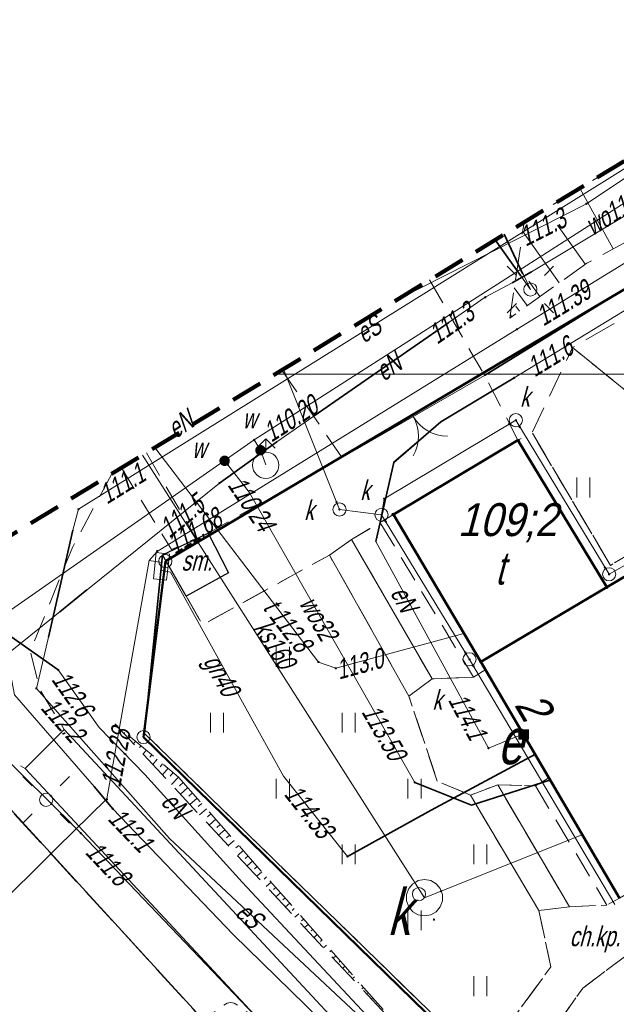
# Model space of a CAD drawing. Extents: x 7463256 to 7464485, y 5957341 to 5958260.
# Tile 156 of 256: x 7463798 to 7463821, y 5957726 to 5957763. Entities that reach past the tile are written whole.
import ezdxf
from ezdxf.enums import TextEntityAlignment as Align

# ---------------------------------------------------------------- set-up
doc = ezdxf.new("R2010")
doc.units = 0
doc.header["$MEASUREMENT"] = 0
for name, pattern in [('1.5_0.5', [2, 1.5, -0.5]), ('218-500', [1, 0.5, -0.5]), ('4', [1.8, 1.2, -0.6]), ('ktok02-500', [0]), ('l219_500', [0]), ('mz1.0_0.5', [1.5, 1, -0.5]), ('mz1.25_0.5', [1.75, 1.25, -0.5])]:
    doc.linetypes.add(name, pattern=pattern)
doc.layers.get('0').update_dxf_attribs({"color": 2, "linetype": 'CONTINUOUS', "lineweight": 5})
for name, color, linetype in [('000 Inne (niezydentyfikowane)', 7, 'CONTINUOUS'), ('202-Punkt graniczny stabilizowany trwale', 7, 'CONTINUOUS'), ('218-Granica użytku', 7, 'CONTINUOUS'), ('219-Linia granicy', 7, 'CONTINUOUS'), ('238-Punkt adresowy budynku', 7, 'CONTINUOUS'), ('312-Budynek (powierzchnia)', 7, 'CONTINUOUS'), ('312-Numer ewidencyjny budynku', 7, 'CONTINUOUS'), ('312-Numer ewidencyjny budynku-Atr124', 7, 'CONTINUOUS'), ('brama (linia)', 7, 'CONTINUOUS'), ('brama (linia) - symbol', 7, 'CONTINUOUS'), ('chodnik (powierzchnia)', 7, 'CONTINUOUS'), ('chodnik (powierzchnia)-Atr17', 7, 'CONTINUOUS'), ('drzewo liściaste (punkt)', 7, 'CONTINUOUS'), ('hydrant (punkt)', 7, 'CONTINUOUS'), ('jezdnia (powierzchnia)', 7, 'CONTINUOUS'), ('komora podziemna - przewód kanalizacyjny (powierzchnia)', 7, 'CONTINUOUS'), ('komora podziemna - przewód kanalizacyjny (powierzchnia)-Atr17', 7, 'CONTINUOUS'), ('krawężnik (linia)', 7, 'CONTINUOUS'), ('latarnia na słupie lub maszcie (punkt)', 7, 'CONTINUOUS'), ('Obszar opracowania', 7, 'CONTINUOUS'), ('ogrodzenie trwałe (linia)', 7, 'CONTINUOUS'), ('przewód elektroenergetyczny (linia)', 7, 'CONTINUOUS'), ('przewód elektroenergetyczny (linia)-Atr1', 7, 'CONTINUOUS'), ('przewód gazowy (linia)', 7, 'CONTINUOUS'), ('przewód gazowy (linia)-Atr1', 7, 'CONTINUOUS'), ('przewód kanalizacyjny (linia)', 7, 'CONTINUOUS'), ('przewód kanalizacyjny (linia)-Atr1', 7, 'CONTINUOUS'), ('przewód telekomunikacyjny (linia)', 7, 'CONTINUOUS'), ('przewód telekomunikacyjny (linia)-Atr1', 7, 'CONTINUOUS'), ('przewód wodociągowy (linia)', 7, 'CONTINUOUS'), ('przewód wodociągowy (linia)-Atr1', 7, 'CONTINUOUS'), ('Punkt budynku', 7, 'CONTINUOUS'), ('punkt o określonej wysokości (sieć elektroenergetyczna)', 7, 'CONTINUOUS'), ('punkt o określonej wysokości (sieć elektroenergetyczna)-Atr2', 7, 'CONTINUOUS'), ('punkt o określonej wysokości (sieć gazowa)', 7, 'CONTINUOUS'), ('punkt o określonej wysokości (sieć gazowa)-Atr2', 7, 'CONTINUOUS'), ('punkt o określonej wysokości (sieć kanalizacyjna)', 7, 'CONTINUOUS'), ('punkt o określonej wysokości (sieć telekomunikacyjna)', 7, 'CONTINUOUS'), ('punkt o określonej wysokości (sieć telekomunikacyjna)-Atr2', 7, 'CONTINUOUS'), ('punkt o określonej wysokości (sieć wodociągowa)', 7, 'CONTINUOUS'), ('punkt o określonej wysokości (sieć wodociągowa)-Atr2', 7, 'CONTINUOUS'), ('rura ochronna - przewód elektroenergetyczny (linia)', 7, 'CONTINUOUS'), ('rura ochronna - przewód gazowy (linia)', 7, 'CONTINUOUS'), ('rura ochronna - przewód wodociągowy (linia)', 7, 'CONTINUOUS'), ('schody w ciągu komunikacyjnym', 7, 'CONTINUOUS'), ('skarpa nieumocniona (powierzchnia)', 7, 'CONTINUOUS'), ('studzienka okrągła - przewód kanalizacyjny (punkt)', 7, 'CONTINUOUS'), ('studzienka okrągła - przewód kanalizacyjny (punkt)-Atr17', 7, 'CONTINUOUS'), ('szafa gazowa (punkt)', 7, 'CONTINUOUS'), ('słup (punkt)', 7, 'CONTINUOUS'), ('trawnik (powierzchnia)', 7, 'CONTINUOUS'), ('trawnik (powierzchnia) - symbol', 7, 'CONTINUOUS'), ('Wstawianie ramki sekcyjnej z opisem', 7, 'CONTINUOUS'), ('właz okrągły - siec kanalizacyjna (punkt)', 7, 'CONTINUOUS'), ('zasuwa - siec wodociągowa (punkt)', 7, 'CONTINUOUS'), ('zasuwa - siec wodociągowa (punkt)-Atr17', 7, 'CONTINUOUS'), ('złącze kablowe - siec elektroenergetyczna (punkt)', 7, 'CONTINUOUS'), ('złącze kablowe - siec elektroenergetyczna (punkt)-Atr17', 7, 'CONTINUOUS'), ('śmietnik (powierzchnia)', 7, 'CONTINUOUS'), ('śmietnik (powierzchnia)-Atr17', 7, 'CONTINUOUS')]:
    doc.layers.add(name, color=color, linetype=linetype)
doc.styles.get("Standard").update_dxf_attribs({"font": 'txt', "width": 0.75})
doc.linetypes.add('902-500', pattern='A,3.75,0,[1,ksztalty.shx,S=0.5,R=0,X=0,Y=0],3.75', length=7.5)

# ---------------------------------------------------------------- blocks, each defined once
blk = doc.blocks.new('PW01')
at = {"linetype": 'Continuous', "lineweight": 13}
h = blk.add_hatch(color=0, dxfattribs=at)
edge = h.paths.add_edge_path()
edge.add_arc((0, 0), 0.045, 0, 360)
blk = doc.blocks.new('SM04')
at = {"color": 0, "linetype": 'Continuous', "lineweight": 13}
blk.add_circle((0, 0), 0.25, dxfattribs=at)
blk = doc.blocks.new('SM011')
at = {"color": 0, "linetype": 'Continuous', "lineweight": 13}
for p, q in [((-0.53, 0.531), (-0.883, 0.884)), ((0.531, 0.531), (0.884, 0.884)), ((-0.53, -0.53), (-0.883, -0.883)), ((0.531, -0.53), (0.884, -0.883))]:
    blk.add_line(p, q, dxfattribs=at)
blk = doc.blocks.new('US20')
at = {"color": 0, "linetype": 'Continuous', "lineweight": 13}
for p, q in [((-0.5, -0.25), (-0.5, 0.25)), ((-0.5, 0.25), (0.5, 0.25)), ((0.5, -0.25), (0.5, 0.25)), ((-0.5, -0.25), (0.5, -0.25))]:
    blk.add_line(p, q, dxfattribs=at)
blk = doc.blocks.new('US25')
at = {"linetype": 'Continuous', "lineweight": 0}
h = blk.add_hatch(color=0, dxfattribs=at)
edge = h.paths.add_edge_path()
edge.add_arc((0, 0), 0.2, 0, 360)
blk = doc.blocks.new('OP021')
at = {"linetype": 'Continuous', "lineweight": 13}
h = blk.add_hatch(color=0, dxfattribs=at)
edge = h.paths.add_edge_path()
edge.add_arc((0, 0), 0.05, 0, 360)
at = {"color": 0, "linetype": 'Continuous', "lineweight": 13}
for centre, start, end in [((0, 0.4), 49.272, 130.728), ((-0.38, 0.124), 121.308, 202.548), ((0.38, 0.124), 337.452, 58.692), ((-0.235, -0.324), 193.221, 274.871), ((0.235, -0.324), 265.129, 346.779)]:
    blk.add_arc(centre, 0.4, start, end, dxfattribs=at)
blk = doc.blocks.new('US02')
at = {"color": 0, "linetype": 'Continuous', "lineweight": 13}
for p, q in [((0, 1), (-0.353, 0.647)), ((0, 0.5), (0, 1)), ((0, 1), (0.354, 0.647))]:
    blk.add_line(p, q, dxfattribs=at)
blk.add_circle((0, 0), 0.5, dxfattribs=at)
blk = doc.blocks.new('US15')
at = {"color": 0, "linetype": 'Continuous', "lineweight": 13}
blk.add_circle((0, 0), 0.25, dxfattribs=at)
blk = doc.blocks.new('US22')
at = {"color": 0, "linetype": 'Continuous', "lineweight": 13}
blk.add_circle((0, 0), 0.25, dxfattribs=at)
blk = doc.blocks.new('US29')
at = {"color": 0, "linetype": 'Continuous', "lineweight": 0}
blk.add_solid([(-0.193, -0.222), (-0.193, 0.178), (0.207, -0.222), (0.207, 0.178)], dxfattribs=at)
blk = doc.blocks.new('OK02')
at = {"color": 0, "linetype": 'Continuous', "lineweight": 0}
for centre, start, end in [((-1.5, 0), 0, 60), ((1.5, 0), 120, 180)]:
    blk.add_arc(centre, 1.5, start, end, dxfattribs=at)
blk = doc.blocks.new('TU04')
at = {"color": 0, "linetype": 'Continuous', "lineweight": 13}
for p, q in [((0, 0), (0, 0.75)), ((0.5, 0), (0.5, 0.75))]:
    blk.add_line(p, q, dxfattribs=at)
blk = doc.blocks.new('202')
at = {"color": 0, "linetype": 'Continuous', "lineweight": 0}
blk.add_circle((0, 0), 0.25, dxfattribs=at)
blk = doc.blocks.new('PUNKTBUD')
at = {"color": 0}
blk.add_circle((0, 0), 0.045, dxfattribs=at)

msp = doc.modelspace()

# ---------------------------------------------------------------- linework, layer by layer
at = {"layer": '000 Inne (niezydentyfikowane)', "color": 7, "linetype": 'Continuous', "lineweight": 13}
for p, q in [((7463820.56, 5957754.75), (7463819.298, 5957757.056)), ((7463819.51, 5957754.16), (7463818.45, 5957755.66)), ((7463818.51, 5957753.46), (7463817.13, 5957755.41)), ((7463817.78, 5957752.94), (7463817.36, 5957753.53)), ((7463817.3, 5957752.6), (7463816.81, 5957753.28)), ((7463816.72, 5957752.18), (7463816.66, 5957752.26)), ((7463817.01, 5957752.39), (7463816.87, 5957752.58)), ((7463802.02, 5957736.4), (7463801.98, 5957736.35)), ((7463802.23, 5957736.23), (7463802.2, 5957736.19)), ((7463802.43, 5957736.06), (7463802.35, 5957735.96)), ((7463802.64, 5957735.89), (7463802.58, 5957735.83)), ((7463802.84, 5957735.72), (7463802.71, 5957735.57)), ((7463803.04, 5957735.55), (7463802.97, 5957735.46)), ((7463803.25, 5957735.38), (7463803.08, 5957735.18)), ((7463803.45, 5957735.21), (7463803.36, 5957735.09)), ((7463803.66, 5957735.04), (7463803.44, 5957734.78)), ((7463803.86, 5957734.87), (7463803.74, 5957734.73)), ((7463804.06, 5957734.7), (7463803.79, 5957734.42)), ((7463804.24, 5957734.5), (7463804.09, 5957734.37)), ((7463804.41, 5957734.3), (7463804.13, 5957734.05)), ((7463804.59, 5957734.1), (7463804.45, 5957733.98)), ((7463804.77, 5957733.9), (7463804.49, 5957733.66)), ((7463804.94, 5957733.7), (7463804.81, 5957733.58)), ((7463805.12, 5957733.5), (7463804.86, 5957733.27)), ((7463805.29, 5957733.3), (7463805.16, 5957733.19)), ((7463805.47, 5957733.1), (7463805.22, 5957732.88)), ((7463805.64, 5957732.9), (7463805.52, 5957732.79)), ((7463805.82, 5957732.7), (7463805.58, 5957732.49)), ((7463805.99, 5957732.5), (7463805.88, 5957732.4)), ((7463806.17, 5957732.3), (7463805.94, 5957732.1)), ((7463806.35, 5957732.1), (7463806.24, 5957732.01)), ((7463806.52, 5957731.91), (7463806.31, 5957731.72)), ((7463806.7, 5957731.71), (7463806.59, 5957731.61)), ((7463806.87, 5957731.51), (7463806.67, 5957731.33)), ((7463807.05, 5957731.31), (7463806.95, 5957731.22)), ((7463807.22, 5957731.11), (7463807.03, 5957730.94)), ((7463807.4, 5957730.91), (7463807.31, 5957730.83)), ((7463807.58, 5957730.71), (7463807.39, 5957730.55)), ((7463807.75, 5957730.51), (7463807.66, 5957730.43)), ((7463807.93, 5957730.31), (7463807.76, 5957730.16)), ((7463808.1, 5957730.11), (7463808.02, 5957730.04)), ((7463808.28, 5957729.91), (7463808.12, 5957729.77)), ((7463808.45, 5957729.71), (7463808.38, 5957729.64)), ((7463808.63, 5957729.51), (7463808.48, 5957729.38)), ((7463808.8, 5957729.31), (7463808.73, 5957729.25)), ((7463808.98, 5957729.11), (7463808.84, 5957728.99)), ((7463809.16, 5957728.91), (7463809.09, 5957728.86)), ((7463809.33, 5957728.72), (7463809.21, 5957728.61)), ((7463809.51, 5957728.52), (7463809.45, 5957728.46)), ((7463809.68, 5957728.32), (7463809.57, 5957728.22)), ((7463809.86, 5957728.12), (7463809.8, 5957728.07)), ((7463810.03, 5957727.92), (7463809.93, 5957727.83)), ((7463810.21, 5957727.72), (7463810.16, 5957727.68)), ((7463810.38, 5957727.52), (7463810.29, 5957727.44)), ((7463810.56, 5957727.32), (7463810.52, 5957727.28)), ((7463810.74, 5957727.12), (7463810.66, 5957727.05)), ((7463810.91, 5957726.92), (7463810.87, 5957726.89)), ((7463811.09, 5957726.72), (7463811.02, 5957726.66)), ((7463811.26, 5957726.52), (7463811.23, 5957726.49)), ((7463811.44, 5957726.32), (7463811.38, 5957726.27)), ((7463811.61, 5957726.12), (7463811.59, 5957726.1))]:
    msp.add_line(p, q, dxfattribs=at)
at = {"layer": '218-Granica użytku', "color": 3, "linetype": '218-500', "lineweight": 18, "flags": 128}
for points in [[(7463803.56, 5957742.9), (7463834.06, 5957760.96)], [(7463802.73, 5957736.22), (7463803.56, 5957742.9)], [(7463816.53, 5957722.76), (7463802.73, 5957736.22)]]:
    msp.add_lwpolyline(points, dxfattribs=at)
at = {"layer": '219-Linia granicy', "color": 3, "linetype": 'l219_500', "lineweight": 50, "flags": 128}
for points in [[(7463834.06, 5957760.96), (7463803.56, 5957742.9)], [(7463803.56, 5957742.9), (7463802.73, 5957736.22)], [(7463816.53, 5957722.76), (7463802.73, 5957736.22)], [(7463816.53, 5957722.76), (7463802.73, 5957736.22)]]:
    msp.add_lwpolyline(points, dxfattribs=at)
at = {"layer": '312-Budynek (powierzchnia)', "color": 7, "linetype": 'Continuous', "lineweight": 50, "flags": 128}
for points in [[(7463812.22, 5957744.67), (7463816.95, 5957747.49)], [(7463816.95, 5957747.49), (7463820.32, 5957741.91)], [(7463815.54, 5957739.08), (7463812.22, 5957744.67)], [(7463820.32, 5957741.91), (7463823.57, 5957743.82)], [(7463815.54, 5957739.08), (7463820.32, 5957741.91)], [(7463820.32, 5957741.91), (7463815.54, 5957739.08)], [(7463820.8, 5957730.1), (7463815.54, 5957739.08)]]:
    msp.add_lwpolyline(points, dxfattribs=at)
at = {"layer": 'brama (linia)', "color": 7, "linetype": 'ktok02-500', "lineweight": 18, "flags": 128}
msp.add_lwpolyline([(7463815.68, 5957749.95), (7463810.27, 5957746.84)], dxfattribs=at)
at = {"layer": 'chodnik (powierzchnia)', "color": 7, "linetype": 'mz1.0_0.5', "lineweight": 18, "flags": 128}
for points in [[(7463813.592, 5957753.575), (7463815.68, 5957749.95), (7463816.95, 5957747.49), (7463812.22, 5957744.67), (7463811.71, 5957744.37), (7463810.63, 5957743.72), (7463809.79, 5957743.13), (7463804.97, 5957740.48), (7463804.35, 5957741.57), (7463805.96, 5957742.46), (7463805.18, 5957743.96), (7463810.27, 5957746.84), (7463807.979, 5957750.151)], [(7463802.838, 5957747.016), (7463804.73, 5957743.76), (7463803.79, 5957743.34), (7463801.89, 5957746.437)], [(7463801.528, 5957746.216), (7463800.03, 5957743.42), (7463798.43, 5957739.48), (7463798.78, 5957738.05), (7463799.72, 5957736.51), (7463798.24, 5957735.03), (7463797.1, 5957735.65), (7463795.79, 5957735.53)]]:
    msp.add_lwpolyline(points, dxfattribs=at)
for points in [[(7463818.9, 5957729.78), (7463820.33, 5957729.84), (7463820.8, 5957730.1), (7463822.04, 5957730.85), (7463822.9, 5957729.42), (7463823.2, 5957729.6), (7463823.5, 5957729.77), (7463823.8, 5957729.95), (7463824.84, 5957730.53), (7463829.71, 5957733.38), (7463823.57, 5957743.82), (7463820.32, 5957741.91), (7463816.95, 5957747.49), (7463817.48, 5957747.78), (7463820.46, 5957742.74), (7463823.7, 5957744.65), (7463830.52, 5957733.11), (7463825.08, 5957730.02), (7463825.36, 5957729.69), (7463825.41, 5957729.07), (7463824.81, 5957728.53), (7463823.26, 5957728.22), (7463821.44, 5957728.21), (7463819.41, 5957726.69), (7463816.68, 5957722.82), (7463815.01, 5957720.15), (7463813.64, 5957721.61), (7463815.56, 5957723.89), (7463818.2, 5957727.5), (7463817.74, 5957729.63)], [(7463818.12, 5957734.67), (7463817.61, 5957734.37), (7463816.18, 5957734.41), (7463815.15, 5957734.02), (7463813.89, 5957734.54), (7463812.81, 5957737.77), (7463813.69, 5957738.43), (7463815.26, 5957738.49), (7463815.7, 5957738.77)]]:
    msp.add_lwpolyline(points, close=True, dxfattribs=at)
at = {"layer": 'jezdnia (powierzchnia)', "color": 7, "linetype": '1.5_0.5', "lineweight": 18, "flags": 128}
msp.add_lwpolyline([(7463794.806, 5957742.117), (7463794.34, 5957739.88), (7463794.48, 5957737.81), (7463795.79, 5957735.53), (7463815.32, 5957714.2), (7463816.78, 5957713.01), (7463818.22, 5957712.22), (7463819.59, 5957711.95), (7463820.3, 5957711.85), (7463824, 5957712.35), (7463821.81, 5957710.38), (7463818.63, 5957707.32), (7463815.17, 5957703.91), (7463813.07, 5957701.71), (7463813.7, 5957705.46), (7463813.55, 5957707.81), (7463812.69, 5957709.58), (7463791.6, 5957732.07), (7463789.1, 5957733.86), (7463787.35, 5957734.315)], dxfattribs=at)
at = {"layer": 'komora podziemna - przewód kanalizacyjny (powierzchnia)', "color": 34, "linetype": 'Continuous', "lineweight": 18, "flags": 128}
msp.add_lwpolyline([(7463813.4, 5957730.81), (7463813.64, 5957730.77), (7463813.84, 5957730.65), (7463814, 5957730.47), (7463814.03, 5957730.37), (7463814.08, 5957730.24), (7463814.08, 5957730), (7463814, 5957729.78), (7463813.84, 5957729.59), (7463813.64, 5957729.47), (7463813.4, 5957729.43), (7463813.16, 5957729.47), (7463812.96, 5957729.59), (7463812.8, 5957729.78), (7463812.72, 5957730), (7463812.72, 5957730.24), (7463812.8, 5957730.47), (7463812.96, 5957730.65), (7463813.03, 5957730.69), (7463813.16, 5957730.77)], close=True, dxfattribs=at)
at = {"layer": 'krawężnik (linia)', "color": 7, "linetype": 'Continuous', "lineweight": 25, "flags": 128}
msp.add_lwpolyline([(7463794.806, 5957742.117), (7463794.34, 5957739.88), (7463794.48, 5957737.81), (7463795.79, 5957735.53), (7463815.32, 5957714.2), (7463816.78, 5957713.01), (7463818.22, 5957712.22), (7463819.59, 5957711.95), (7463820.3, 5957711.85), (7463824, 5957712.35)], dxfattribs=at)
at = {"layer": 'Obszar opracowania', "color": 132, "linetype": '4', "lineweight": 200, "flags": 128}
msp.add_lwpolyline([(7463648.63, 5957598.42), (7463381.17, 5957559), (7463352.31, 5957567.45), (7463255.88, 5957568.85), (7463280.41, 5957340.9), (7463468.95, 5957378.08), (7463536.66, 5957509.53), (7463626.95, 5957460.4), (7463653.5, 5957411.27), (7463734.5, 5957471.02), (7463879.22, 5957698.07), (7464314.97, 5957939.96), (7464470.72, 5957945.23), (7464483.34, 5958244.06), (7464262.86, 5958260.06), (7464240.11, 5958013.73), (7463789.91, 5957739.13), (7463712.41, 5957593.35)], close=True, dxfattribs=at)
at = {"layer": 'ogrodzenie trwałe (linia)', "color": 7, "linetype": '902-500', "lineweight": 35, "flags": 128}
msp.add_lwpolyline([(7463815.68, 5957749.95), (7463834.18, 5957761.35), (7463847.43, 5957737.65), (7463819.87, 5957722.03), (7463816.68, 5957722.82), (7463815.56, 5957723.89), (7463802.77, 5957736.36), (7463803.45, 5957743.14)], dxfattribs=at)
at = {"layer": 'przewód elektroenergetyczny (linia)', "color": 1, "linetype": 'Continuous', "lineweight": 18, "flags": 128}
for points in [[(7463817.16, 5957736.34), (7463815.83, 5957735.8), (7463811.55, 5957743.65), (7463812.24, 5957746.67), (7463814.05, 5957748.21), (7463816.81, 5957749.86), (7463828.34, 5957756.88), (7463828.83, 5957757.7), (7463826.771, 5957761.613)], [(7463824.458, 5957760.202), (7463824.7, 5957759.75), (7463825.19, 5957758.51), (7463817.46, 5957753.88), (7463816.73, 5957753.46), (7463815.71, 5957752.92), (7463807.79, 5957747.43), (7463805.61, 5957745.86), (7463797.54, 5957739.36), (7463797.83, 5957737.82), (7463800.85, 5957734.34), (7463801.56, 5957733.5), (7463806.14, 5957728.73), (7463816.57, 5957718.54), (7463817.7, 5957719.11), (7463818.42, 5957719.58), (7463821.09, 5957721.67), (7463823.69, 5957722.78), (7463825.2, 5957723.61), (7463827.94, 5957725.27), (7463851.4, 5957738.7), (7463861.48, 5957745.36), (7463872.26, 5957752.02), (7463887.57, 5957761.53)], [(7463816.431, 5957755.307), (7463817.42, 5957753.21), (7463816.088, 5957755.097)], [(7463817.42, 5957753.21), (7463816.431, 5957755.307)], [(7463797.042, 5957743.48), (7463796.68, 5957741.59), (7463796.53, 5957740.55), (7463796.28, 5957739.02), (7463796.06, 5957737.92), (7463796.02, 5957736.85), (7463799.17, 5957733.75), (7463799.65, 5957733.27), (7463800.35, 5957732.57), (7463810.11, 5957722.35), (7463814.06, 5957717.61)], [(7463826.73, 5957705.36), (7463827.19, 5957705.87), (7463820.61, 5957715.34), (7463812.65, 5957724.11), (7463806.48, 5957730.71), (7463802.78, 5957734.8), (7463801.05, 5957736.59), (7463799.49, 5957738.77), (7463794.767, 5957742.092)]]:
    msp.add_lwpolyline(points, dxfattribs=at)
at = {"layer": 'przewód elektroenergetyczny (linia)', "color": 1, "linetype": 'Continuous', "lineweight": 18}
msp.add_lwpolyline([(7463810.914, 5957709.219), (7463809.81, 5957709.09), (7463811.31, 5957710.29), (7463811.5, 5957710.96), (7463816.08, 5957715.14), (7463820.43, 5957717.34), (7463820.97, 5957718.76), (7463818.88, 5957718.19), (7463803.72, 5957732.37), (7463798.66, 5957738.07), (7463799.12, 5957740.01), (7463800.04, 5957744.07), (7463800.26, 5957744.87), (7463825.04, 5957760.33), (7463824.994, 5957760.53), (7463825.04, 5957760.33), (7463800.26, 5957744.87), (7463800.04, 5957744.07), (7463799.12, 5957740.01), (7463798.66, 5957738.07), (7463803.72, 5957732.37), (7463818.88, 5957718.19)], dxfattribs=at)
at = {"layer": 'przewód gazowy (linia)', "color": 40, "linetype": 'Continuous', "lineweight": 18, "flags": 128}
for points in [[(7463792.95, 5957725.39), (7463794.35, 5957726.97), (7463799.44, 5957732.01), (7463801.34, 5957733.88), (7463802.95, 5957742.92), (7463803.25, 5957743.27), (7463816.92, 5957751.7), (7463829.79, 5957759.61), (7463831.93, 5957760.9), (7463834.59, 5957762.89), (7463840.64, 5957767.95), (7463843.08, 5957770.19), (7463847.574, 5957774.302)], [(7463802.95, 5957742.92), (7463803.42, 5957742.85), (7463803.41, 5957742.7), (7463803.4, 5957742.56), (7463803.75, 5957742.48), (7463808.05, 5957734.74), (7463810.47, 5957731.69), (7463813.65, 5957733.44), (7463817.61, 5957735.57)]]:
    msp.add_lwpolyline(points, dxfattribs=at)
at = {"layer": 'przewód kanalizacyjny (linia)', "color": 34, "linetype": 'Continuous', "lineweight": 18, "flags": 128}
for points in [[(7463811.77, 5957744.66), (7463810.17, 5957744.86), (7463808.046, 5957750.192)], [(7463820.63, 5957729.86), (7463815.11, 5957739.17), (7463811.77, 5957744.66), (7463811.87, 5957745.27), (7463816.87, 5957748.25), (7463820.41, 5957742.4), (7463823.55, 5957744.18), (7463824.17, 5957744.17), (7463830.31, 5957733.73)], [(7463802.692, 5957746.926), (7463813.4, 5957730.12), (7463819.38, 5957732.51)]]:
    msp.add_lwpolyline(points, dxfattribs=at)
at = {"layer": 'przewód telekomunikacyjny (linia)', "color": 30, "linetype": 'Continuous', "lineweight": 18, "flags": 128}
for points in [[(7463812.384, 5957752.838), (7463819.55, 5957756.47), (7463832.174, 5957764.909)], [(7463803.158, 5957747.211), (7463809.37, 5957739.07), (7463810.03, 5957738.83), (7463814.89, 5957740.15)]]:
    msp.add_lwpolyline(points, dxfattribs=at)
at = {"layer": 'przewód wodociągowy (linia)', "color": 5, "linetype": 'Continuous', "lineweight": 18, "flags": 128}
for points in [[(7463847.215, 5957774.083), (7463841.58, 5957769.68), (7463806.93, 5957747.5), (7463786.936, 5957733.536)], [(7463806.93, 5957747.5), (7463807.17, 5957747.11), (7463807.37, 5957746.55)], [(7463818.2, 5957734.6), (7463815.18, 5957733.64), (7463813.03, 5957734.5), (7463806.74, 5957745.52), (7463805.93, 5957746.56), (7463805.81, 5957746.71)]]:
    msp.add_lwpolyline(points, dxfattribs=at)
at = {"layer": 'rura ochronna - przewód elektroenergetyczny (linia)', "color": 1, "linetype": 'Continuous', "lineweight": 35, "flags": 128}
for points in [[(7463817.14, 5957753.8), (7463816.431, 5957755.307)], [(7463817.04, 5957753.74), (7463816.087, 5957755.097)], [(7463817.46, 5957753.88), (7463816.73, 5957753.46)], [(7463814.33, 5957751.96), (7463809.21, 5957748.41)], [(7463811.55, 5957743.65), (7463812.23, 5957746.65), (7463814.02, 5957748.19), (7463816.81, 5957749.86)], [(7463807.79, 5957747.43), (7463805.61, 5957745.86)], [(7463800.04, 5957744.07), (7463799.12, 5957740.01)], [(7463794.767, 5957742.092), (7463799.49, 5957738.77)], [(7463799.55, 5957740.98), (7463800.58, 5957741.81)], [(7463801.05, 5957736.59), (7463802.78, 5957734.8)], [(7463800.85, 5957734.34), (7463801.56, 5957733.5)], [(7463799.66, 5957733.27), (7463800.35, 5957732.57)], [(7463827.19, 5957705.87), (7463820.61, 5957715.34), (7463812.65, 5957724.11), (7463806.48, 5957730.71)]]:
    msp.add_lwpolyline(points, dxfattribs=at)
at = {"layer": 'rura ochronna - przewód gazowy (linia)', "color": 40, "linetype": 'Continuous', "lineweight": 35, "flags": 128}
for points in [[(7463817.61, 5957735.57), (7463813.65, 5957733.44), (7463810.47, 5957731.69)], [(7463799.44, 5957732.01), (7463794.35, 5957726.97)]]:
    msp.add_lwpolyline(points, dxfattribs=at)
at = {"layer": 'rura ochronna - przewód wodociągowy (linia)', "color": 5, "linetype": 'Continuous', "lineweight": 35, "flags": 128}
msp.add_lwpolyline([(7463818.2, 5957734.6), (7463815.18, 5957733.64), (7463813.03, 5957734.5)], dxfattribs=at)
at = {"layer": 'schody w ciągu komunikacyjnym', "color": 7, "linetype": 'Continuous', "lineweight": 18, "flags": 128}
for points in [[(7463813.69, 5957738.43), (7463812.81, 5957737.77), (7463809.79, 5957743.13), (7463810.63, 5957743.72)], [(7463813.69, 5957738.43), (7463812.81, 5957737.77), (7463809.79, 5957743.13), (7463810.63, 5957743.72)], [(7463819.38, 5957715.37), (7463817.86, 5957713.96), (7463798.24, 5957735.03), (7463799.72, 5957736.51)], [(7463819.38, 5957715.37), (7463817.86, 5957713.96), (7463798.24, 5957735.03), (7463799.72, 5957736.51)], [(7463818.9, 5957729.78), (7463817.74, 5957729.63), (7463815.15, 5957734.02), (7463816.18, 5957734.41)], [(7463818.9, 5957729.78), (7463817.74, 5957729.63), (7463815.15, 5957734.02), (7463816.18, 5957734.41)]]:
    msp.add_lwpolyline(points, close=True, dxfattribs=at)
for points in [[(7463809.868, 5957742.991), (7463809.867, 5957742.993)], [(7463810.114, 5957742.556), (7463810.113, 5957742.557)], [(7463810.604, 5957741.684), (7463810.604, 5957741.686)], [(7463810.85, 5957741.249), (7463810.849, 5957741.25)], [(7463812.323, 5957738.635), (7463812.322, 5957738.637)], [(7463799.039, 5957734.172), (7463799.037, 5957734.174)], [(7463815.879, 5957732.784), (7463815.878, 5957732.786)], [(7463801.424, 5957731.611), (7463801.422, 5957731.613)], [(7463801.765, 5957731.245), (7463801.763, 5957731.247)], [(7463816.895, 5957731.062), (7463816.894, 5957731.063)], [(7463804.15, 5957728.683), (7463804.148, 5957728.686)], [(7463804.491, 5957728.317), (7463804.489, 5957728.32)], [(7463806.535, 5957726.122), (7463806.533, 5957726.124)]]:
    msp.add_lwpolyline(points, dxfattribs=at)
at = {"layer": 'skarpa nieumocniona (powierzchnia)', "color": 7, "linetype": 'mz1.25_0.5', "lineweight": 18, "flags": 128}
for points in [[(7463833.56, 5957761.85), (7463819.57, 5957754.21), (7463816.64, 5957752.13), (7463817.18, 5957755.76), (7463832.08, 5957764.85)], [(7463837.16, 5957755.68), (7463826.37, 5957749.22), (7463830.84, 5957740.69), (7463828.88, 5957742.8), (7463825, 5957746.17), (7463819.02, 5957751.01), (7463834.4, 5957759.84)], [(7463804.06, 5957734.7), (7463813.22, 5957724.3), (7463801.64, 5957736.72)]]:
    msp.add_lwpolyline(points, close=True, dxfattribs=at)
at = {"layer": 'trawnik (powierzchnia)', "color": 7, "linetype": 'mz1.0_0.5', "lineweight": 18, "flags": 128}
for points in [[(7463843.32, 5957745.06), (7463831.85, 5957737.98), (7463833.55, 5957731.64), (7463818.77, 5957723.32), (7463816.68, 5957722.82), (7463819.41, 5957726.69), (7463821.44, 5957728.21), (7463823.26, 5957728.22), (7463824.81, 5957728.53), (7463825.41, 5957729.07), (7463825.36, 5957729.69), (7463825.08, 5957730.02), (7463830.52, 5957733.11), (7463823.7, 5957744.65), (7463820.46, 5957742.74), (7463817.48, 5957747.78), (7463819.02, 5957751.01), (7463825, 5957746.17), (7463828.88, 5957742.8), (7463830.84, 5957740.69), (7463826.37, 5957749.22), (7463837.16, 5957755.68)], [(7463815.26, 5957738.49), (7463813.69, 5957738.43), (7463810.63, 5957743.72), (7463811.71, 5957744.37)], [(7463804.35, 5957741.57), (7463804.97, 5957740.48), (7463809.79, 5957743.13), (7463812.81, 5957737.77), (7463813.89, 5957734.54), (7463815.15, 5957734.02), (7463817.74, 5957729.63), (7463818.2, 5957727.5), (7463815.56, 5957723.89), (7463802.77, 5957736.36), (7463803.45, 5957743.14)], [(7463817.61, 5957734.37), (7463820.33, 5957729.84), (7463818.9, 5957729.78), (7463818.67, 5957730.18), (7463816.18, 5957734.41)]]:
    msp.add_lwpolyline(points, close=True, dxfattribs=at)
at = {"layer": 'Wstawianie ramki sekcyjnej z opisem', "color": 7, "linetype": 'Continuous', "lineweight": 13, "flags": 128}
for points in [[(7463972.769, 5957750), (7463807.731, 5957750)], [(7463807.731, 5957750), (7463972.769, 5957750)]]:
    msp.add_lwpolyline(points, dxfattribs=at)
at = {"layer": 'śmietnik (powierzchnia)', "color": 7, "linetype": 'Continuous', "lineweight": 25, "flags": 128}
msp.add_lwpolyline([(7463805.96, 5957742.46), (7463804.35, 5957741.57), (7463803.45, 5957743.14), (7463805.18, 5957743.96)], close=True, dxfattribs=at)

# ---------------------------------------------------------------- block references
at = {"layer": '202-Punkt graniczny stabilizowany trwale', "color": 3, "linetype": 'Continuous', "lineweight": 18}
for p in [(7463803.56, 5957742.9), (7463802.73, 5957736.22)]:
    msp.add_blockref('202', p, dxfattribs=at)
at = {"layer": 'brama (linia) - symbol', "color": 7, "linetype": 'Continuous', "lineweight": 18, "rotation": 209.893}
msp.add_blockref('OK02', (7463812.975, 5957748.395), dxfattribs=at)
at = {"layer": 'drzewo liściaste (punkt)', "color": 94, "linetype": 'Continuous', "lineweight": 13}
msp.add_blockref('OP021', (7463806.04, 5957725.34), dxfattribs=at)
at = {"layer": 'hydrant (punkt)', "color": 7, "linetype": 'Continuous', "lineweight": 18}
msp.add_blockref('US02', (7463807.37, 5957746.54), dxfattribs=at)
at = {"layer": 'latarnia na słupie lub maszcie (punkt)', "color": 7, "linetype": 'Continuous', "lineweight": 18}
for p in [(7463817.42, 5957753.21), (7463799.03, 5957733.84)]:
    msp.add_blockref('SM011', p, dxfattribs=at)
at = {"layer": 'Punkt budynku', "color": 5, "linetype": 'Continuous', "lineweight": 18}
for p in [(7463816.95, 5957747.49), (7463812.22, 5957744.67), (7463820.32, 5957741.91), (7463815.54, 5957739.08)]:
    msp.add_blockref('PUNKTBUD', p, dxfattribs=at)
at = {"layer": 'punkt o określonej wysokości (sieć elektroenergetyczna)', "color": 1, "linetype": 'Continuous', "lineweight": 13}
for p in [(7463815.71, 5957752.92), (7463816.81, 5957749.86), (7463805.61, 5957745.86), (7463800.26, 5957744.87), (7463799.49, 5957738.77), (7463798.66, 5957738.07), (7463815.83, 5957735.8), (7463801.56, 5957733.5), (7463800.35, 5957732.57)]:
    msp.add_blockref('PW01', p, dxfattribs=at)
at = {"layer": 'punkt o określonej wysokości (sieć gazowa)', "color": 40, "linetype": 'Continuous', "lineweight": 13}
for p in [(7463816.91, 5957751.7), (7463803.25, 5957743.28), (7463801.34, 5957733.86), (7463810.47, 5957731.69)]:
    msp.add_blockref('PW01', p, dxfattribs=at)
at = {"layer": 'punkt o określonej wysokości (sieć kanalizacyjna)', "color": 34, "linetype": 'Continuous', "lineweight": 13}
for p in [(7463816.61, 5957748.1), (7463816.87, 5957748.25), (7463817.02, 5957747.99), (7463810.06, 5957745.14), (7463811.87, 5957745.27), (7463810.17, 5957744.86), (7463811.77, 5957744.66), (7463811.93, 5957744.4), (7463820.25, 5957742.66), (7463820.41, 5957742.4), (7463814.95, 5957739.43), (7463815.11, 5957739.17), (7463815.26, 5957738.91), (7463819.38, 5957732.51), (7463814.03, 5957730.37), (7463813.76, 5957729.29)]:
    msp.add_blockref('PW01', p, dxfattribs=at)
at = {"layer": 'punkt o określonej wysokości (sieć telekomunikacyjna)', "color": 30, "linetype": 'Continuous', "lineweight": 13}
for p in [(7463819.55, 5957756.47), (7463809.37, 5957739.07), (7463810.03, 5957738.83)]:
    msp.add_blockref('PW01', p, dxfattribs=at)
at = {"layer": 'punkt o określonej wysokości (sieć wodociągowa)', "color": 5, "linetype": 'Continuous', "lineweight": 13}
for p in [(7463806.93, 5957747.5), (7463813.03, 5957734.5)]:
    msp.add_blockref('PW01', p, dxfattribs=at)
at = {"layer": 'punkt o określonej wysokości (sieć wodociągowa)', "color": 5, "linetype": 'Continuous', "lineweight": 13, "rotation": 308.008}
msp.add_blockref('PW01', (7463805.93, 5957746.56), dxfattribs=at)
at = {"layer": 'studzienka okrągła - przewód kanalizacyjny (punkt)', "color": 34, "linetype": 'Continuous', "lineweight": 18}
for p in [(7463816.87, 5957748.25), (7463810.17, 5957744.86), (7463811.77, 5957744.66), (7463820.41, 5957742.4), (7463815.11, 5957739.17)]:
    msp.add_blockref('US15', p, dxfattribs=at)
at = {"layer": 'szafa gazowa (punkt)', "color": 7, "linetype": 'Continuous', "lineweight": 18, "rotation": 263.75}
msp.add_blockref('US20', (7463803.41, 5957742.7), dxfattribs=at)
at = {"layer": 'słup (punkt)', "color": 7, "linetype": 'Continuous', "lineweight": 18}
for p in [(7463817.42, 5957753.21), (7463799.03, 5957733.84)]:
    msp.add_blockref('SM04', p, dxfattribs=at)
at = {"layer": 'trawnik (powierzchnia) - symbol', "color": 7, "linetype": 'Continuous', "lineweight": 18}
for p in [(7463819.18, 5957745.32), (7463807.77, 5957738.89), (7463805.27, 5957736.39), (7463810.27, 5957736.39), (7463807.77, 5957733.89), (7463812.77, 5957733.89), (7463810.27, 5957731.39), (7463815.27, 5957731.39), (7463812.77, 5957728.89), (7463815.27, 5957726.39)]:
    msp.add_blockref('TU04', p, dxfattribs=at)
at = {"layer": 'właz okrągły - siec kanalizacyjna (punkt)', "color": 7, "linetype": 'Continuous', "lineweight": 18}
msp.add_blockref('US22', (7463813.19, 5957730.26), dxfattribs=at)
at = {"layer": 'zasuwa - siec wodociągowa (punkt)', "color": 7, "linetype": 'Continuous', "lineweight": 13}
for p, rotation in [((7463807.17, 5957747.11), 121.08), ((7463805.81, 5957746.71), 214.9)]:
    msp.add_blockref('US25', p, dxfattribs=dict(at, rotation=rotation))
at = {"layer": 'złącze kablowe - siec elektroenergetyczna (punkt)', "color": 7, "linetype": 'Continuous', "lineweight": 13}
msp.add_blockref('US29', (7463817.16, 5957736.34), dxfattribs=at)

# ---------------------------------------------------------------- texts
at = {"layer": '238-Punkt adresowy budynku', "color": 7, "linetype": 'Continuous', "lineweight": 25, "oblique": 15, "width": 0.9}
msp.add_text('2', height=1.25, rotation=300.362, dxfattribs=at).set_placement((7463817, 5957737.09), align=Align.CENTER)
at = {"layer": '312-Numer ewidencyjny budynku', "color": 7, "linetype": 'Continuous', "lineweight": 18, "oblique": 15, "width": 0.9}
msp.add_text('109;2', height=1.25, dxfattribs=at).set_placement((7463814.66, 5957743.85))
at = {"layer": '312-Numer ewidencyjny budynku-Atr124', "color": 7, "oblique": 15, "width": 0.72}
msp.add_text('t', height=1.25, dxfattribs=at).set_placement((7463816.08, 5957742.01))
at = {"layer": 'chodnik (powierzchnia)-Atr17', "color": 7, "oblique": 15, "width": 0.72}
msp.add_text('ch.kp.', height=0.75, dxfattribs=at).set_placement((7463818.91, 5957728.28))
at = {"layer": 'komora podziemna - przewód kanalizacyjny (powierzchnia)-Atr17', "color": 34, "oblique": 15, "width": 0.722}
msp.add_text('k', height=1.75, dxfattribs=at).set_placement((7463811.99, 5957728.71))
at = {"layer": 'przewód elektroenergetyczny (linia)-Atr1', "color": 1, "oblique": 15, "width": 0.72}
for s, rotation, p in [('eS', 31.97, (7463811.09, 5957751.15)), ('eN', 34.73, (7463811.85, 5957749.7)), ('eN', 33.54, (7463803.94, 5957747.53)), ('eN', 298.71, (7463812.08, 5957741.7)), ('eN', 310.6, (7463803.35, 5957733.74)), ('eS', 316.72, (7463806.17, 5957729.49))]:
    msp.add_text(s, height=0.75, rotation=rotation, dxfattribs=at).set_placement(p)
at = {"layer": 'przewód gazowy (linia)-Atr1', "color": 7, "oblique": 15, "width": 0.72}
msp.add_text('gn40', height=0.75, rotation=299.05, dxfattribs=at).set_placement((7463804.98, 5957739.1))
at = {"layer": 'przewód kanalizacyjny (linia)-Atr1', "color": 34, "oblique": 15, "width": 0.72}
msp.add_text('ks160', height=0.75, rotation=-57.497, dxfattribs=at).set_placement((7463806.877, 5957740.357))
at = {"layer": 'przewód telekomunikacyjny (linia)-Atr1', "color": 30, "oblique": 15, "width": 0.72}
msp.add_text('t', height=0.75, rotation=307.34, dxfattribs=at).set_placement((7463807.24, 5957741.12))
at = {"layer": 'przewód wodociągowy (linia)-Atr1', "color": 5, "oblique": 15, "width": 0.72}
for s, rotation, p in [('wo110', 32.06, (7463819.78, 5957755.23)), ('wo32', 300.04, (7463808.62, 5957741.3))]:
    msp.add_text(s, height=0.75, rotation=rotation, dxfattribs=at).set_placement(p)
at = {"layer": 'punkt o określonej wysokości (sieć elektroenergetyczna)-Atr2', "color": 1, "oblique": 15, "width": 0.72}
for s, rotation, p in [('111.3', 34.73, (7463813.88, 5957751.11)), ('111.6', 31.4, (7463817.58, 5957749.87)), ('111.1', 31.83, (7463801.34, 5957745.04)), ('111.5', 38.85, (7463803.71, 5957743.75)), ('112.6', 305.22, (7463799.21, 5957738.4)), ('112.2', 311.31, (7463798.79, 5957737.31)), ('114.1', 298.12, (7463814.28, 5957737.63)), ('112.1', 313.84, (7463801.34, 5957733.09)), ('111.8', 313.53, (7463800.48, 5957731.82))]:
    msp.add_text(s, height=0.75, rotation=rotation, dxfattribs=at).set_placement(p)
at = {"layer": 'punkt o określonej wysokości (sieć gazowa)-Atr2', "color": 40, "oblique": 15, "width": 0.72}
for s, rotation, p in [('111.39', 31.26, (7463817.91, 5957751.8)), ('111.68', 31.81, (7463803.91, 5957743.13)), ('112.28', 79.31, (7463801.84, 5957734.27)), ('114.33', 308.38, (7463808.04, 5957734.04))]:
    msp.add_text(s, height=0.75, rotation=rotation, dxfattribs=at).set_placement(p)
at = {"layer": 'punkt o określonej wysokości (sieć telekomunikacyjna)-Atr2', "color": 30, "oblique": 15, "width": 0.72}
for s, rotation, p in [('111.3', 26.56, (7463817.24, 5957754.83)), ('112.8', 307.54, (7463807.47, 5957740.81)), ('113.0', 15.18, (7463810.15, 5957738.4))]:
    msp.add_text(s, height=0.75, rotation=rotation, dxfattribs=at).set_placement(p)
at = {"layer": 'punkt o określonej wysokości (sieć wodociągowa)-Atr2', "color": 5, "oblique": 15, "width": 0.72}
for s, rotation, p in [('110.20', 32.85, (7463807.58, 5957747.39)), ('110.24', 303.81, (7463805.9, 5957745.79)), ('113.50', 299.7, (7463810.99, 5957737.18))]:
    msp.add_text(s, height=0.75, rotation=rotation, dxfattribs=at).set_placement(p)
at = {"layer": 'studzienka okrągła - przewód kanalizacyjny (punkt)-Atr17', "color": 34, "oblique": 15, "width": 0.72}
for p in [(7463817.03, 5957748.76), (7463810.96, 5957745.22), (7463808.83, 5957744.46), (7463813.7, 5957737.26)]:
    msp.add_text('k', height=0.75, dxfattribs=at).set_placement(p)
at = {"layer": 'zasuwa - siec wodociągowa (punkt)-Atr17', "color": 7, "oblique": 15, "width": 0.72}
for p in [(7463806.49, 5957747.94), (7463804.57, 5957746.82)]:
    msp.add_text('w', height=0.75, dxfattribs=at).set_placement(p)
at = {"layer": 'złącze kablowe - siec elektroenergetyczna (punkt)-Atr17', "color": 7, "oblique": 15, "width": 0.722}
msp.add_text('e', height=1.75, dxfattribs=at).set_placement((7463816.16, 5957735.19))
at = {"layer": 'śmietnik (powierzchnia)-Atr17', "color": 7, "oblique": 15, "width": 0.72}
msp.add_text('sm.', height=0.75, dxfattribs=at).set_placement((7463804.17, 5957742.54))

doc.saveas('drawing.dxf')
